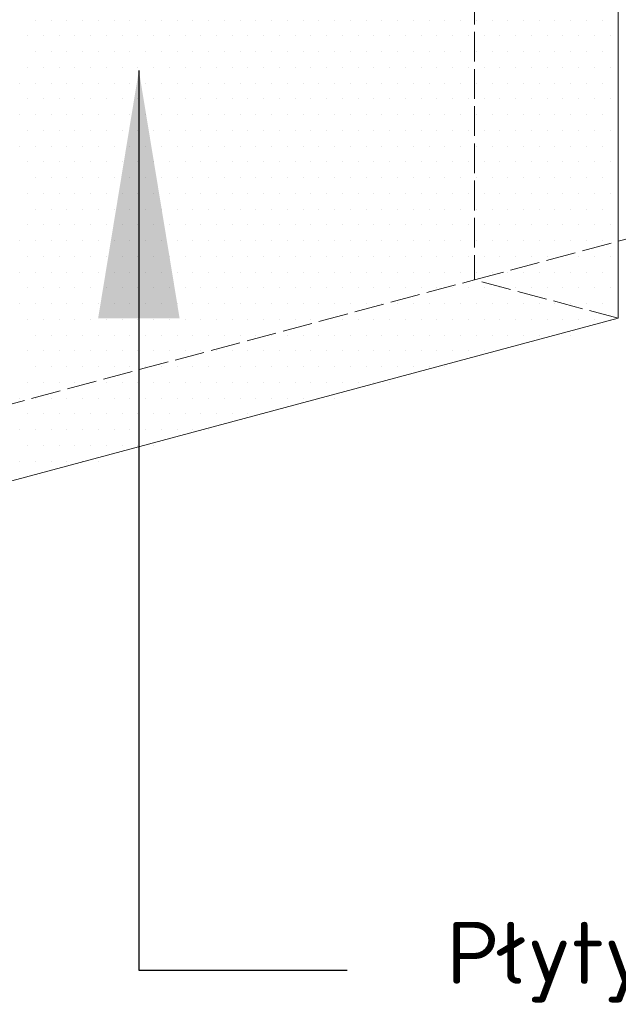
# Model space of a CAD drawing. Header units: millimetres. Extents: x 0 to 54826, y 42154 to 60442.
# Tile 44 of 64: x 49832 to 50074, y 46465 to 46862. Entities that reach past the tile are written whole.
import ezdxf

# ---------------------------------------------------------------- set-up
doc = ezdxf.new("R2010")
doc.units = ezdxf.units.MM
doc.linetypes.add('ACAD_ISO02W100', pattern=[15, 12, -3])
doc.layers.add('linia', color=100, linetype='Continuous', lineweight=25)
doc.layers.add('przerywa', color=100, linetype='ACAD_ISO02W100', lineweight=5)
doc.styles.get("Standard").update_dxf_attribs({"font": 'GOTHIC.TTF'})
doc.styles.add('style1', font='simplex.shx')
doc.dimstyles.new('RBCT DIM 20', dxfattribs={"dimtxt": 40, "dimasz": 50, "dimexe": 2.5, "dimexo": 150, "dimgap": 25, "dimtad": 1, "dimdec": 0, "dimzin": 1, "dimtxsty": 'style1', "dimcen": 50, "dimclrd": 8, "dimclre": 8, "dimclrt": 2, "dimadec": 0, "dimazin": 0, "dimtfac": 1, "dimtdec": 0, "dimtmove": 0, "dimatfit": 3, "dimfxl": 1, "dimarcsym": 0})

msp = doc.modelspace()

# ---------------------------------------------------------------- linework, layer by layer
at = {"layer": 'linia', "color": 18, "lineweight": 20, "true_color": 0x000000}
for p, q in [((50073.908, 46992.076), (50073.908, 46742.076)), ((49838.822, 46862.333), (49838.822, 46862.333)), ((49845.172, 46862.333), (49845.172, 46862.333)), ((49851.522, 46862.333), (49851.522, 46862.333)), ((49857.872, 46862.333), (49857.872, 46862.333)), ((49864.222, 46862.333), (49864.222, 46862.333)), ((49870.572, 46862.333), (49870.572, 46862.333)), ((49876.922, 46862.333), (49876.922, 46862.333)), ((49883.272, 46862.333), (49883.272, 46862.333)), ((49889.622, 46862.333), (49889.622, 46862.333)), ((49895.972, 46862.333), (49895.972, 46862.333)), ((49902.322, 46862.333), (49902.322, 46862.333)), ((49908.672, 46862.333), (49908.672, 46862.333)), ((49915.022, 46862.333), (49915.022, 46862.333)), ((49921.372, 46862.333), (49921.372, 46862.333)), ((49927.722, 46862.333), (49927.722, 46862.333)), ((49934.072, 46862.333), (49934.072, 46862.333)), ((49940.422, 46862.333), (49940.422, 46862.333)), ((49946.772, 46862.333), (49946.772, 46862.333)), ((49953.122, 46862.333), (49953.122, 46862.333)), ((49959.472, 46862.333), (49959.472, 46862.333)), ((49965.822, 46862.333), (49965.822, 46862.333)), ((49972.172, 46862.333), (49972.172, 46862.333)), ((49978.522, 46862.333), (49978.522, 46862.333)), ((49984.872, 46862.333), (49984.872, 46862.333)), ((49991.222, 46862.333), (49991.222, 46862.333)), ((49997.572, 46862.333), (49997.572, 46862.333)), ((50003.922, 46862.333), (50003.922, 46862.333)), ((50010.272, 46862.333), (50010.272, 46862.333)), ((50016.622, 46862.333), (50016.622, 46862.333)), ((50022.972, 46862.333), (50022.972, 46862.333)), ((50029.322, 46862.333), (50029.322, 46862.333)), ((50035.672, 46862.333), (50035.672, 46862.333)), ((50042.022, 46862.333), (50042.022, 46862.333)), ((50048.372, 46862.333), (50048.372, 46862.333)), ((50054.722, 46862.333), (50054.722, 46862.333)), ((50061.072, 46862.333), (50061.072, 46862.333)), ((50067.422, 46862.333), (50067.422, 46862.333)), ((50073.772, 46862.333), (50073.772, 46862.333)), ((49835.647, 46855.983), (49835.647, 46855.983)), ((49841.997, 46855.983), (49841.997, 46855.983)), ((49848.347, 46855.983), (49848.347, 46855.983)), ((49854.697, 46855.983), (49854.697, 46855.983)), ((49861.047, 46855.983), (49861.047, 46855.983)), ((49867.397, 46855.983), (49867.397, 46855.983)), ((49873.747, 46855.983), (49873.747, 46855.983)), ((49880.097, 46855.983), (49880.097, 46855.983)), ((49886.447, 46855.983), (49886.447, 46855.983)), ((49892.797, 46855.983), (49892.797, 46855.983)), ((49899.147, 46855.983), (49899.147, 46855.983)), ((49905.497, 46855.983), (49905.497, 46855.983)), ((49911.847, 46855.983), (49911.847, 46855.983)), ((49918.197, 46855.983), (49918.197, 46855.983)), ((49924.547, 46855.983), (49924.547, 46855.983)), ((49930.897, 46855.983), (49930.897, 46855.983)), ((49937.247, 46855.983), (49937.247, 46855.983)), ((49943.597, 46855.983), (49943.597, 46855.983)), ((49949.947, 46855.983), (49949.947, 46855.983)), ((49956.297, 46855.983), (49956.297, 46855.983)), ((49962.647, 46855.983), (49962.647, 46855.983)), ((49968.997, 46855.983), (49968.997, 46855.983)), ((49975.347, 46855.983), (49975.347, 46855.983)), ((49981.697, 46855.983), (49981.697, 46855.983)), ((49988.047, 46855.983), (49988.047, 46855.983)), ((49994.397, 46855.983), (49994.397, 46855.983)), ((50000.747, 46855.983), (50000.747, 46855.983)), ((50007.097, 46855.983), (50007.097, 46855.983)), ((50013.447, 46855.983), (50013.447, 46855.983)), ((50019.797, 46855.983), (50019.797, 46855.983)), ((50026.147, 46855.983), (50026.147, 46855.983)), ((50032.497, 46855.983), (50032.497, 46855.983)), ((50038.847, 46855.983), (50038.847, 46855.983)), ((50045.197, 46855.983), (50045.197, 46855.983)), ((50051.547, 46855.983), (50051.547, 46855.983)), ((50057.897, 46855.983), (50057.897, 46855.983)), ((50064.247, 46855.983), (50064.247, 46855.983)), ((50070.597, 46855.983), (50070.597, 46855.983)), ((49838.822, 46849.633), (49838.822, 46849.633)), ((49845.172, 46849.633), (49845.172, 46849.633)), ((49851.522, 46849.633), (49851.522, 46849.633)), ((49857.872, 46849.633), (49857.872, 46849.633)), ((49864.222, 46849.633), (49864.222, 46849.633)), ((49870.572, 46849.633), (49870.572, 46849.633)), ((49876.922, 46849.633), (49876.922, 46849.633)), ((49883.272, 46849.633), (49883.272, 46849.633)), ((49889.622, 46849.633), (49889.622, 46849.633)), ((49895.972, 46849.633), (49895.972, 46849.633)), ((49902.322, 46849.633), (49902.322, 46849.633)), ((49908.672, 46849.633), (49908.672, 46849.633)), ((49915.022, 46849.633), (49915.022, 46849.633)), ((49921.372, 46849.633), (49921.372, 46849.633)), ((49927.722, 46849.633), (49927.722, 46849.633)), ((49934.072, 46849.633), (49934.072, 46849.633)), ((49940.422, 46849.633), (49940.422, 46849.633)), ((49946.772, 46849.633), (49946.772, 46849.633)), ((49953.122, 46849.633), (49953.122, 46849.633)), ((49959.472, 46849.633), (49959.472, 46849.633)), ((49965.822, 46849.633), (49965.822, 46849.633)), ((49972.172, 46849.633), (49972.172, 46849.633)), ((49978.522, 46849.633), (49978.522, 46849.633)), ((49984.872, 46849.633), (49984.872, 46849.633)), ((49991.222, 46849.633), (49991.222, 46849.633)), ((49997.572, 46849.633), (49997.572, 46849.633)), ((50003.922, 46849.633), (50003.922, 46849.633)), ((50010.272, 46849.633), (50010.272, 46849.633)), ((50016.622, 46849.633), (50016.622, 46849.633)), ((50022.972, 46849.633), (50022.972, 46849.633)), ((50029.322, 46849.633), (50029.322, 46849.633)), ((50035.672, 46849.633), (50035.672, 46849.633)), ((50042.022, 46849.633), (50042.022, 46849.633)), ((50048.372, 46849.633), (50048.372, 46849.633)), ((50054.722, 46849.633), (50054.722, 46849.633)), ((50061.072, 46849.633), (50061.072, 46849.633)), ((50067.422, 46849.633), (50067.422, 46849.633)), ((50073.772, 46849.633), (50073.772, 46849.633)), ((49835.647, 46843.283), (49835.647, 46843.283)), ((49841.997, 46843.283), (49841.997, 46843.283)), ((49848.347, 46843.283), (49848.347, 46843.283)), ((49854.697, 46843.283), (49854.697, 46843.283)), ((49861.047, 46843.283), (49861.047, 46843.283)), ((49867.397, 46843.283), (49867.397, 46843.283)), ((49873.747, 46843.283), (49873.747, 46843.283)), ((49880.097, 46843.283), (49880.097, 46843.283)), ((49886.447, 46843.283), (49886.447, 46843.283)), ((49892.797, 46843.283), (49892.797, 46843.283)), ((49899.147, 46843.283), (49899.147, 46843.283)), ((49905.497, 46843.283), (49905.497, 46843.283)), ((49911.847, 46843.283), (49911.847, 46843.283)), ((49918.197, 46843.283), (49918.197, 46843.283)), ((49924.547, 46843.283), (49924.547, 46843.283)), ((49930.897, 46843.283), (49930.897, 46843.283)), ((49937.247, 46843.283), (49937.247, 46843.283)), ((49943.597, 46843.283), (49943.597, 46843.283)), ((49949.947, 46843.283), (49949.947, 46843.283)), ((49956.297, 46843.283), (49956.297, 46843.283)), ((49962.647, 46843.283), (49962.647, 46843.283)), ((49968.997, 46843.283), (49968.997, 46843.283)), ((49975.347, 46843.283), (49975.347, 46843.283)), ((49981.697, 46843.283), (49981.697, 46843.283)), ((49988.047, 46843.283), (49988.047, 46843.283)), ((49994.397, 46843.283), (49994.397, 46843.283)), ((50000.747, 46843.283), (50000.747, 46843.283)), ((50007.097, 46843.283), (50007.097, 46843.283)), ((50013.447, 46843.283), (50013.447, 46843.283)), ((50019.797, 46843.283), (50019.797, 46843.283)), ((50026.147, 46843.283), (50026.147, 46843.283)), ((50032.497, 46843.283), (50032.497, 46843.283)), ((50038.847, 46843.283), (50038.847, 46843.283)), ((50045.197, 46843.283), (50045.197, 46843.283)), ((50051.547, 46843.283), (50051.547, 46843.283)), ((50057.897, 46843.283), (50057.897, 46843.283)), ((50064.247, 46843.283), (50064.247, 46843.283)), ((50070.597, 46843.283), (50070.597, 46843.283)), ((49832.472, 46836.933), (49832.472, 46836.933)), ((49838.822, 46836.933), (49838.822, 46836.933)), ((49845.172, 46836.933), (49845.172, 46836.933)), ((49851.522, 46836.933), (49851.522, 46836.933)), ((49857.872, 46836.933), (49857.872, 46836.933)), ((49864.222, 46836.933), (49864.222, 46836.933)), ((49870.572, 46836.933), (49870.572, 46836.933)), ((49876.922, 46836.933), (49876.922, 46836.933)), ((49883.272, 46836.933), (49883.272, 46836.933)), ((49889.622, 46836.933), (49889.622, 46836.933)), ((49895.972, 46836.933), (49895.972, 46836.933)), ((49902.322, 46836.933), (49902.322, 46836.933)), ((49908.672, 46836.933), (49908.672, 46836.933)), ((49915.022, 46836.933), (49915.022, 46836.933)), ((49921.372, 46836.933), (49921.372, 46836.933)), ((49927.722, 46836.933), (49927.722, 46836.933)), ((49934.072, 46836.933), (49934.072, 46836.933)), ((49940.422, 46836.933), (49940.422, 46836.933)), ((49946.772, 46836.933), (49946.772, 46836.933)), ((49953.122, 46836.933), (49953.122, 46836.933)), ((49959.472, 46836.933), (49959.472, 46836.933)), ((49965.822, 46836.933), (49965.822, 46836.933)), ((49972.172, 46836.933), (49972.172, 46836.933)), ((49978.522, 46836.933), (49978.522, 46836.933)), ((49984.872, 46836.933), (49984.872, 46836.933)), ((49991.222, 46836.933), (49991.222, 46836.933)), ((49997.572, 46836.933), (49997.572, 46836.933)), ((50003.922, 46836.933), (50003.922, 46836.933)), ((50010.272, 46836.933), (50010.272, 46836.933)), ((50016.622, 46836.933), (50016.622, 46836.933)), ((50022.972, 46836.933), (50022.972, 46836.933)), ((50029.322, 46836.933), (50029.322, 46836.933)), ((50035.672, 46836.933), (50035.672, 46836.933)), ((50042.022, 46836.933), (50042.022, 46836.933)), ((50048.372, 46836.933), (50048.372, 46836.933)), ((50054.722, 46836.933), (50054.722, 46836.933)), ((50061.072, 46836.933), (50061.072, 46836.933)), ((50067.422, 46836.933), (50067.422, 46836.933)), ((50073.772, 46836.933), (50073.772, 46836.933)), ((49835.647, 46830.583), (49835.647, 46830.583)), ((49841.997, 46830.583), (49841.997, 46830.583)), ((49848.347, 46830.583), (49848.347, 46830.583)), ((49854.697, 46830.583), (49854.697, 46830.583)), ((49861.047, 46830.583), (49861.047, 46830.583)), ((49867.397, 46830.583), (49867.397, 46830.583)), ((49873.747, 46830.583), (49873.747, 46830.583)), ((49880.097, 46830.583), (49880.097, 46830.583)), ((49886.447, 46830.583), (49886.447, 46830.583)), ((49892.797, 46830.583), (49892.797, 46830.583)), ((49899.147, 46830.583), (49899.147, 46830.583)), ((49905.497, 46830.583), (49905.497, 46830.583)), ((49911.847, 46830.583), (49911.847, 46830.583)), ((49918.197, 46830.583), (49918.197, 46830.583)), ((49924.547, 46830.583), (49924.547, 46830.583)), ((49930.897, 46830.583), (49930.897, 46830.583)), ((49937.247, 46830.583), (49937.247, 46830.583)), ((49943.597, 46830.583), (49943.597, 46830.583)), ((49949.947, 46830.583), (49949.947, 46830.583)), ((49956.297, 46830.583), (49956.297, 46830.583)), ((49962.647, 46830.583), (49962.647, 46830.583)), ((49968.997, 46830.583), (49968.997, 46830.583)), ((49975.347, 46830.583), (49975.347, 46830.583)), ((49981.697, 46830.583), (49981.697, 46830.583)), ((49988.047, 46830.583), (49988.047, 46830.583)), ((49994.397, 46830.583), (49994.397, 46830.583)), ((50000.747, 46830.583), (50000.747, 46830.583)), ((50007.097, 46830.583), (50007.097, 46830.583)), ((50013.447, 46830.583), (50013.447, 46830.583)), ((50019.797, 46830.583), (50019.797, 46830.583)), ((50026.147, 46830.583), (50026.147, 46830.583)), ((50032.497, 46830.583), (50032.497, 46830.583)), ((50038.847, 46830.583), (50038.847, 46830.583)), ((50045.197, 46830.583), (50045.197, 46830.583)), ((50051.547, 46830.583), (50051.547, 46830.583)), ((50057.897, 46830.583), (50057.897, 46830.583)), ((50064.247, 46830.583), (50064.247, 46830.583)), ((50070.597, 46830.583), (50070.597, 46830.583)), ((49832.472, 46824.233), (49832.472, 46824.233)), ((49838.822, 46824.233), (49838.822, 46824.233)), ((49845.172, 46824.233), (49845.172, 46824.233)), ((49851.522, 46824.233), (49851.522, 46824.233)), ((49857.872, 46824.233), (49857.872, 46824.233)), ((49864.222, 46824.233), (49864.222, 46824.233)), ((49870.572, 46824.233), (49870.572, 46824.233)), ((49876.922, 46824.233), (49876.922, 46824.233)), ((49883.272, 46824.233), (49883.272, 46824.233)), ((49889.622, 46824.233), (49889.622, 46824.233)), ((49895.972, 46824.233), (49895.972, 46824.233)), ((49902.322, 46824.233), (49902.322, 46824.233)), ((49908.672, 46824.233), (49908.672, 46824.233)), ((49915.022, 46824.233), (49915.022, 46824.233)), ((49921.372, 46824.233), (49921.372, 46824.233)), ((49927.722, 46824.233), (49927.722, 46824.233)), ((49934.072, 46824.233), (49934.072, 46824.233)), ((49940.422, 46824.233), (49940.422, 46824.233)), ((49946.772, 46824.233), (49946.772, 46824.233)), ((49953.122, 46824.233), (49953.122, 46824.233)), ((49959.472, 46824.233), (49959.472, 46824.233)), ((49965.822, 46824.233), (49965.822, 46824.233)), ((49972.172, 46824.233), (49972.172, 46824.233)), ((49978.522, 46824.233), (49978.522, 46824.233)), ((49984.872, 46824.233), (49984.872, 46824.233)), ((49991.222, 46824.233), (49991.222, 46824.233)), ((49997.572, 46824.233), (49997.572, 46824.233)), ((50003.922, 46824.233), (50003.922, 46824.233)), ((50010.272, 46824.233), (50010.272, 46824.233)), ((50016.622, 46824.233), (50016.622, 46824.233)), ((50022.972, 46824.233), (50022.972, 46824.233)), ((50029.322, 46824.233), (50029.322, 46824.233)), ((50035.672, 46824.233), (50035.672, 46824.233)), ((50042.022, 46824.233), (50042.022, 46824.233)), ((50048.372, 46824.233), (50048.372, 46824.233)), ((50054.722, 46824.233), (50054.722, 46824.233)), ((50061.072, 46824.233), (50061.072, 46824.233)), ((50067.422, 46824.233), (50067.422, 46824.233)), ((50073.772, 46824.233), (50073.772, 46824.233)), ((49835.647, 46817.883), (49835.647, 46817.883)), ((49841.997, 46817.883), (49841.997, 46817.883)), ((49848.347, 46817.883), (49848.347, 46817.883)), ((49854.697, 46817.883), (49854.697, 46817.883)), ((49861.047, 46817.883), (49861.047, 46817.883)), ((49867.397, 46817.883), (49867.397, 46817.883)), ((49873.747, 46817.883), (49873.747, 46817.883)), ((49880.097, 46817.883), (49880.097, 46817.883)), ((49886.447, 46817.883), (49886.447, 46817.883)), ((49892.797, 46817.883), (49892.797, 46817.883)), ((49899.147, 46817.883), (49899.147, 46817.883)), ((49905.497, 46817.883), (49905.497, 46817.883)), ((49911.847, 46817.883), (49911.847, 46817.883)), ((49918.197, 46817.883), (49918.197, 46817.883)), ((49924.547, 46817.883), (49924.547, 46817.883)), ((49930.897, 46817.883), (49930.897, 46817.883)), ((49937.247, 46817.883), (49937.247, 46817.883)), ((49943.597, 46817.883), (49943.597, 46817.883)), ((49949.947, 46817.883), (49949.947, 46817.883)), ((49956.297, 46817.883), (49956.297, 46817.883)), ((49962.647, 46817.883), (49962.647, 46817.883)), ((49968.997, 46817.883), (49968.997, 46817.883)), ((49975.347, 46817.883), (49975.347, 46817.883)), ((49981.697, 46817.883), (49981.697, 46817.883)), ((49988.047, 46817.883), (49988.047, 46817.883)), ((49994.397, 46817.883), (49994.397, 46817.883)), ((50000.747, 46817.883), (50000.747, 46817.883)), ((50007.097, 46817.883), (50007.097, 46817.883)), ((50013.447, 46817.883), (50013.447, 46817.883)), ((50019.797, 46817.883), (50019.797, 46817.883)), ((50026.147, 46817.883), (50026.147, 46817.883)), ((50032.497, 46817.883), (50032.497, 46817.883)), ((50038.847, 46817.883), (50038.847, 46817.883)), ((50045.197, 46817.883), (50045.197, 46817.883)), ((50051.547, 46817.883), (50051.547, 46817.883)), ((50057.897, 46817.883), (50057.897, 46817.883)), ((50064.247, 46817.883), (50064.247, 46817.883)), ((50070.597, 46817.883), (50070.597, 46817.883)), ((49832.472, 46811.533), (49832.472, 46811.533)), ((49838.822, 46811.533), (49838.822, 46811.533)), ((49845.172, 46811.533), (49845.172, 46811.533)), ((49851.522, 46811.533), (49851.522, 46811.533)), ((49857.872, 46811.533), (49857.872, 46811.533)), ((49864.222, 46811.533), (49864.222, 46811.533)), ((49870.572, 46811.533), (49870.572, 46811.533)), ((49876.922, 46811.533), (49876.922, 46811.533)), ((49883.272, 46811.533), (49883.272, 46811.533)), ((49889.622, 46811.533), (49889.622, 46811.533)), ((49895.972, 46811.533), (49895.972, 46811.533)), ((49902.322, 46811.533), (49902.322, 46811.533)), ((49908.672, 46811.533), (49908.672, 46811.533)), ((49915.022, 46811.533), (49915.022, 46811.533)), ((49921.372, 46811.533), (49921.372, 46811.533)), ((49927.722, 46811.533), (49927.722, 46811.533)), ((49934.072, 46811.533), (49934.072, 46811.533)), ((49940.422, 46811.533), (49940.422, 46811.533)), ((49946.772, 46811.533), (49946.772, 46811.533)), ((49953.122, 46811.533), (49953.122, 46811.533)), ((49959.472, 46811.533), (49959.472, 46811.533)), ((49965.822, 46811.533), (49965.822, 46811.533)), ((49972.172, 46811.533), (49972.172, 46811.533)), ((49978.522, 46811.533), (49978.522, 46811.533)), ((49984.872, 46811.533), (49984.872, 46811.533)), ((49991.222, 46811.533), (49991.222, 46811.533)), ((49997.572, 46811.533), (49997.572, 46811.533)), ((50003.922, 46811.533), (50003.922, 46811.533)), ((50010.272, 46811.533), (50010.272, 46811.533)), ((50016.622, 46811.533), (50016.622, 46811.533)), ((50022.972, 46811.533), (50022.972, 46811.533)), ((50029.322, 46811.533), (50029.322, 46811.533)), ((50035.672, 46811.533), (50035.672, 46811.533)), ((50042.022, 46811.533), (50042.022, 46811.533)), ((50048.372, 46811.533), (50048.372, 46811.533)), ((50054.722, 46811.533), (50054.722, 46811.533)), ((50061.072, 46811.533), (50061.072, 46811.533)), ((50067.422, 46811.533), (50067.422, 46811.533)), ((50073.772, 46811.533), (50073.772, 46811.533)), ((49835.647, 46805.183), (49835.647, 46805.183)), ((49841.997, 46805.183), (49841.997, 46805.183)), ((49848.347, 46805.183), (49848.347, 46805.183)), ((49854.697, 46805.183), (49854.697, 46805.183)), ((49861.047, 46805.183), (49861.047, 46805.183)), ((49867.397, 46805.183), (49867.397, 46805.183)), ((49873.747, 46805.183), (49873.747, 46805.183)), ((49880.097, 46805.183), (49880.097, 46805.183)), ((49886.447, 46805.183), (49886.447, 46805.183)), ((49892.797, 46805.183), (49892.797, 46805.183)), ((49899.147, 46805.183), (49899.147, 46805.183)), ((49905.497, 46805.183), (49905.497, 46805.183)), ((49911.847, 46805.183), (49911.847, 46805.183)), ((49918.197, 46805.183), (49918.197, 46805.183)), ((49924.547, 46805.183), (49924.547, 46805.183)), ((49930.897, 46805.183), (49930.897, 46805.183)), ((49937.247, 46805.183), (49937.247, 46805.183)), ((49943.597, 46805.183), (49943.597, 46805.183)), ((49949.947, 46805.183), (49949.947, 46805.183)), ((49956.297, 46805.183), (49956.297, 46805.183)), ((49962.647, 46805.183), (49962.647, 46805.183)), ((49968.997, 46805.183), (49968.997, 46805.183)), ((49975.347, 46805.183), (49975.347, 46805.183)), ((49981.697, 46805.183), (49981.697, 46805.183)), ((49988.047, 46805.183), (49988.047, 46805.183)), ((49994.397, 46805.183), (49994.397, 46805.183)), ((50000.747, 46805.183), (50000.747, 46805.183)), ((50007.097, 46805.183), (50007.097, 46805.183)), ((50013.447, 46805.183), (50013.447, 46805.183)), ((50019.797, 46805.183), (50019.797, 46805.183)), ((50026.147, 46805.183), (50026.147, 46805.183)), ((50032.497, 46805.183), (50032.497, 46805.183)), ((50038.847, 46805.183), (50038.847, 46805.183)), ((50045.197, 46805.183), (50045.197, 46805.183)), ((50051.547, 46805.183), (50051.547, 46805.183)), ((50057.897, 46805.183), (50057.897, 46805.183)), ((50064.247, 46805.183), (50064.247, 46805.183)), ((50070.597, 46805.183), (50070.597, 46805.183)), ((49838.822, 46798.833), (49838.822, 46798.833)), ((49845.172, 46798.833), (49845.172, 46798.833)), ((49851.522, 46798.833), (49851.522, 46798.833)), ((49857.872, 46798.833), (49857.872, 46798.833)), ((49864.222, 46798.833), (49864.222, 46798.833)), ((49870.572, 46798.833), (49870.572, 46798.833)), ((49876.922, 46798.833), (49876.922, 46798.833)), ((49883.272, 46798.833), (49883.272, 46798.833)), ((49889.622, 46798.833), (49889.622, 46798.833)), ((49895.972, 46798.833), (49895.972, 46798.833)), ((49902.322, 46798.833), (49902.322, 46798.833)), ((49908.672, 46798.833), (49908.672, 46798.833)), ((49915.022, 46798.833), (49915.022, 46798.833)), ((49921.372, 46798.833), (49921.372, 46798.833)), ((49927.722, 46798.833), (49927.722, 46798.833)), ((49934.072, 46798.833), (49934.072, 46798.833)), ((49940.422, 46798.833), (49940.422, 46798.833)), ((49946.772, 46798.833), (49946.772, 46798.833)), ((49953.122, 46798.833), (49953.122, 46798.833)), ((49959.472, 46798.833), (49959.472, 46798.833)), ((49965.822, 46798.833), (49965.822, 46798.833)), ((49972.172, 46798.833), (49972.172, 46798.833)), ((49978.522, 46798.833), (49978.522, 46798.833)), ((49984.872, 46798.833), (49984.872, 46798.833)), ((49991.222, 46798.833), (49991.222, 46798.833)), ((49997.572, 46798.833), (49997.572, 46798.833)), ((50003.922, 46798.833), (50003.922, 46798.833)), ((50010.272, 46798.833), (50010.272, 46798.833)), ((50016.622, 46798.833), (50016.622, 46798.833)), ((50022.972, 46798.833), (50022.972, 46798.833)), ((50029.322, 46798.833), (50029.322, 46798.833)), ((50035.672, 46798.833), (50035.672, 46798.833)), ((50042.022, 46798.833), (50042.022, 46798.833)), ((50048.372, 46798.833), (50048.372, 46798.833)), ((50054.722, 46798.833), (50054.722, 46798.833)), ((50061.072, 46798.833), (50061.072, 46798.833)), ((50067.422, 46798.833), (50067.422, 46798.833)), ((50073.772, 46798.833), (50073.772, 46798.833)), ((49835.647, 46792.483), (49835.647, 46792.483)), ((49841.997, 46792.483), (49841.997, 46792.483)), ((49848.347, 46792.483), (49848.347, 46792.483)), ((49854.697, 46792.483), (49854.697, 46792.483)), ((49861.047, 46792.483), (49861.047, 46792.483)), ((49867.397, 46792.483), (49867.397, 46792.483)), ((49873.747, 46792.483), (49873.747, 46792.483)), ((49880.097, 46792.483), (49880.097, 46792.483)), ((49886.447, 46792.483), (49886.447, 46792.483)), ((49892.797, 46792.483), (49892.797, 46792.483)), ((49899.147, 46792.483), (49899.147, 46792.483)), ((49905.497, 46792.483), (49905.497, 46792.483)), ((49911.847, 46792.483), (49911.847, 46792.483)), ((49918.197, 46792.483), (49918.197, 46792.483)), ((49924.547, 46792.483), (49924.547, 46792.483)), ((49930.897, 46792.483), (49930.897, 46792.483)), ((49937.247, 46792.483), (49937.247, 46792.483)), ((49943.597, 46792.483), (49943.597, 46792.483)), ((49949.947, 46792.483), (49949.947, 46792.483)), ((49956.297, 46792.483), (49956.297, 46792.483)), ((49962.647, 46792.483), (49962.647, 46792.483)), ((49968.997, 46792.483), (49968.997, 46792.483)), ((49975.347, 46792.483), (49975.347, 46792.483)), ((49981.697, 46792.483), (49981.697, 46792.483)), ((49988.047, 46792.483), (49988.047, 46792.483)), ((49994.397, 46792.483), (49994.397, 46792.483)), ((50000.747, 46792.483), (50000.747, 46792.483)), ((50007.097, 46792.483), (50007.097, 46792.483)), ((50013.447, 46792.483), (50013.447, 46792.483)), ((50019.797, 46792.483), (50019.797, 46792.483)), ((50026.147, 46792.483), (50026.147, 46792.483)), ((50032.497, 46792.483), (50032.497, 46792.483)), ((50038.847, 46792.483), (50038.847, 46792.483)), ((50045.197, 46792.483), (50045.197, 46792.483)), ((50051.547, 46792.483), (50051.547, 46792.483)), ((50057.897, 46792.483), (50057.897, 46792.483)), ((50064.247, 46792.483), (50064.247, 46792.483)), ((50070.597, 46792.483), (50070.597, 46792.483)), ((49838.822, 46786.133), (49838.822, 46786.133)), ((49845.172, 46786.133), (49845.172, 46786.133)), ((49851.522, 46786.133), (49851.522, 46786.133)), ((49857.872, 46786.133), (49857.872, 46786.133)), ((49864.222, 46786.133), (49864.222, 46786.133)), ((49870.572, 46786.133), (49870.572, 46786.133)), ((49876.922, 46786.133), (49876.922, 46786.133)), ((49883.272, 46786.133), (49883.272, 46786.133)), ((49889.622, 46786.133), (49889.622, 46786.133)), ((49895.972, 46786.133), (49895.972, 46786.133)), ((49902.322, 46786.133), (49902.322, 46786.133)), ((49908.672, 46786.133), (49908.672, 46786.133)), ((49915.022, 46786.133), (49915.022, 46786.133)), ((49921.372, 46786.133), (49921.372, 46786.133)), ((49927.722, 46786.133), (49927.722, 46786.133)), ((49934.072, 46786.133), (49934.072, 46786.133)), ((49940.422, 46786.133), (49940.422, 46786.133)), ((49946.772, 46786.133), (49946.772, 46786.133)), ((49953.122, 46786.133), (49953.122, 46786.133)), ((49959.472, 46786.133), (49959.472, 46786.133)), ((49965.822, 46786.133), (49965.822, 46786.133)), ((49972.172, 46786.133), (49972.172, 46786.133)), ((49978.522, 46786.133), (49978.522, 46786.133)), ((49984.872, 46786.133), (49984.872, 46786.133)), ((49991.222, 46786.133), (49991.222, 46786.133)), ((49997.572, 46786.133), (49997.572, 46786.133)), ((50003.922, 46786.133), (50003.922, 46786.133)), ((50010.272, 46786.133), (50010.272, 46786.133)), ((50016.622, 46786.133), (50016.622, 46786.133)), ((50022.972, 46786.133), (50022.972, 46786.133)), ((50029.322, 46786.133), (50029.322, 46786.133)), ((50035.672, 46786.133), (50035.672, 46786.133)), ((50042.022, 46786.133), (50042.022, 46786.133)), ((50048.372, 46786.133), (50048.372, 46786.133)), ((50054.722, 46786.133), (50054.722, 46786.133)), ((50061.072, 46786.133), (50061.072, 46786.133)), ((50067.422, 46786.133), (50067.422, 46786.133)), ((50073.772, 46786.133), (50073.772, 46786.133)), ((49835.647, 46779.783), (49835.647, 46779.783)), ((49841.997, 46779.783), (49841.997, 46779.783)), ((49848.347, 46779.783), (49848.347, 46779.783)), ((49854.697, 46779.783), (49854.697, 46779.783)), ((49861.047, 46779.783), (49861.047, 46779.783)), ((49867.397, 46779.783), (49867.397, 46779.783)), ((49873.747, 46779.783), (49873.747, 46779.783)), ((49880.097, 46779.783), (49880.097, 46779.783)), ((49886.447, 46779.783), (49886.447, 46779.783)), ((49892.797, 46779.783), (49892.797, 46779.783)), ((49899.147, 46779.783), (49899.147, 46779.783)), ((49905.497, 46779.783), (49905.497, 46779.783)), ((49911.847, 46779.783), (49911.847, 46779.783)), ((49918.197, 46779.783), (49918.197, 46779.783)), ((49924.547, 46779.783), (49924.547, 46779.783)), ((49930.897, 46779.783), (49930.897, 46779.783)), ((49937.247, 46779.783), (49937.247, 46779.783)), ((49943.597, 46779.783), (49943.597, 46779.783)), ((49949.947, 46779.783), (49949.947, 46779.783)), ((49956.297, 46779.783), (49956.297, 46779.783)), ((49962.647, 46779.783), (49962.647, 46779.783)), ((49968.997, 46779.783), (49968.997, 46779.783)), ((49975.347, 46779.783), (49975.347, 46779.783)), ((49981.697, 46779.783), (49981.697, 46779.783)), ((49988.047, 46779.783), (49988.047, 46779.783)), ((49994.397, 46779.783), (49994.397, 46779.783)), ((50000.747, 46779.783), (50000.747, 46779.783)), ((50007.097, 46779.783), (50007.097, 46779.783)), ((50013.447, 46779.783), (50013.447, 46779.783)), ((50019.797, 46779.783), (50019.797, 46779.783)), ((50026.147, 46779.783), (50026.147, 46779.783)), ((50032.497, 46779.783), (50032.497, 46779.783)), ((50038.847, 46779.783), (50038.847, 46779.783)), ((50045.197, 46779.783), (50045.197, 46779.783)), ((50051.547, 46779.783), (50051.547, 46779.783)), ((50057.897, 46779.783), (50057.897, 46779.783)), ((50064.247, 46779.783), (50064.247, 46779.783)), ((50070.597, 46779.783), (50070.597, 46779.783)), ((49832.472, 46773.433), (49832.472, 46773.433)), ((49838.822, 46773.433), (49838.822, 46773.433)), ((49845.172, 46773.433), (49845.172, 46773.433)), ((49851.522, 46773.433), (49851.522, 46773.433)), ((49857.872, 46773.433), (49857.872, 46773.433)), ((49864.222, 46773.433), (49864.222, 46773.433)), ((49870.572, 46773.433), (49870.572, 46773.433)), ((49876.922, 46773.433), (49876.922, 46773.433)), ((49883.272, 46773.433), (49883.272, 46773.433)), ((49889.622, 46773.433), (49889.622, 46773.433)), ((49895.972, 46773.433), (49895.972, 46773.433)), ((49902.322, 46773.433), (49902.322, 46773.433)), ((49908.672, 46773.433), (49908.672, 46773.433)), ((49915.022, 46773.433), (49915.022, 46773.433)), ((49921.372, 46773.433), (49921.372, 46773.433)), ((49927.722, 46773.433), (49927.722, 46773.433)), ((49934.072, 46773.433), (49934.072, 46773.433)), ((49940.422, 46773.433), (49940.422, 46773.433)), ((49946.772, 46773.433), (49946.772, 46773.433)), ((49953.122, 46773.433), (49953.122, 46773.433)), ((49959.472, 46773.433), (49959.472, 46773.433)), ((49965.822, 46773.433), (49965.822, 46773.433)), ((49972.172, 46773.433), (49972.172, 46773.433)), ((49978.522, 46773.433), (49978.522, 46773.433)), ((49984.872, 46773.433), (49984.872, 46773.433)), ((49991.222, 46773.433), (49991.222, 46773.433)), ((49997.572, 46773.433), (49997.572, 46773.433)), ((50003.922, 46773.433), (50003.922, 46773.433)), ((50010.272, 46773.433), (50010.272, 46773.433)), ((50016.622, 46773.433), (50016.622, 46773.433)), ((50022.972, 46773.433), (50022.972, 46773.433)), ((50029.322, 46773.433), (50029.322, 46773.433)), ((50035.672, 46773.433), (50035.672, 46773.433)), ((50042.022, 46773.433), (50042.022, 46773.433)), ((50048.372, 46773.433), (50048.372, 46773.433)), ((50054.722, 46773.433), (50054.722, 46773.433)), ((50061.072, 46773.433), (50061.072, 46773.433)), ((50067.422, 46773.433), (50067.422, 46773.433)), ((50073.772, 46773.433), (50073.772, 46773.433)), ((49835.647, 46767.083), (49835.647, 46767.083)), ((49841.997, 46767.083), (49841.997, 46767.083)), ((49848.347, 46767.083), (49848.347, 46767.083)), ((49854.697, 46767.083), (49854.697, 46767.083)), ((49861.047, 46767.083), (49861.047, 46767.083)), ((49867.397, 46767.083), (49867.397, 46767.083)), ((49873.747, 46767.083), (49873.747, 46767.083)), ((49880.097, 46767.083), (49880.097, 46767.083)), ((49886.447, 46767.083), (49886.447, 46767.083)), ((49892.797, 46767.083), (49892.797, 46767.083)), ((49899.147, 46767.083), (49899.147, 46767.083)), ((49905.497, 46767.083), (49905.497, 46767.083)), ((49911.847, 46767.083), (49911.847, 46767.083)), ((49918.197, 46767.083), (49918.197, 46767.083)), ((49924.547, 46767.083), (49924.547, 46767.083)), ((49930.897, 46767.083), (49930.897, 46767.083)), ((49937.247, 46767.083), (49937.247, 46767.083)), ((49943.597, 46767.083), (49943.597, 46767.083)), ((49949.947, 46767.083), (49949.947, 46767.083)), ((49956.297, 46767.083), (49956.297, 46767.083)), ((49962.647, 46767.083), (49962.647, 46767.083)), ((49968.997, 46767.083), (49968.997, 46767.083)), ((49975.347, 46767.083), (49975.347, 46767.083)), ((49981.697, 46767.083), (49981.697, 46767.083)), ((49988.047, 46767.083), (49988.047, 46767.083)), ((49994.397, 46767.083), (49994.397, 46767.083)), ((50000.747, 46767.083), (50000.747, 46767.083)), ((50007.097, 46767.083), (50007.097, 46767.083)), ((50013.447, 46767.083), (50013.447, 46767.083)), ((50019.797, 46767.083), (50019.797, 46767.083)), ((50026.147, 46767.083), (50026.147, 46767.083)), ((50032.497, 46767.083), (50032.497, 46767.083)), ((50038.847, 46767.083), (50038.847, 46767.083)), ((50045.197, 46767.083), (50045.197, 46767.083)), ((50051.547, 46767.083), (50051.547, 46767.083)), ((50057.897, 46767.083), (50057.897, 46767.083)), ((50064.247, 46767.083), (50064.247, 46767.083)), ((50070.597, 46767.083), (50070.597, 46767.083)), ((49832.472, 46760.733), (49832.472, 46760.733)), ((49838.822, 46760.733), (49838.822, 46760.733)), ((49845.172, 46760.733), (49845.172, 46760.733)), ((49851.522, 46760.733), (49851.522, 46760.733)), ((49857.872, 46760.733), (49857.872, 46760.733)), ((49864.222, 46760.733), (49864.222, 46760.733)), ((49870.572, 46760.733), (49870.572, 46760.733)), ((49876.922, 46760.733), (49876.922, 46760.733)), ((49883.272, 46760.733), (49883.272, 46760.733)), ((49889.622, 46760.733), (49889.622, 46760.733)), ((49895.972, 46760.733), (49895.972, 46760.733)), ((49902.322, 46760.733), (49902.322, 46760.733)), ((49908.672, 46760.733), (49908.672, 46760.733)), ((49915.022, 46760.733), (49915.022, 46760.733)), ((49921.372, 46760.733), (49921.372, 46760.733)), ((49927.722, 46760.733), (49927.722, 46760.733)), ((49934.072, 46760.733), (49934.072, 46760.733)), ((49940.422, 46760.733), (49940.422, 46760.733)), ((49946.772, 46760.733), (49946.772, 46760.733)), ((49953.122, 46760.733), (49953.122, 46760.733)), ((49959.472, 46760.733), (49959.472, 46760.733)), ((49965.822, 46760.733), (49965.822, 46760.733)), ((49972.172, 46760.733), (49972.172, 46760.733)), ((49978.522, 46760.733), (49978.522, 46760.733)), ((49984.872, 46760.733), (49984.872, 46760.733)), ((49991.222, 46760.733), (49991.222, 46760.733)), ((49997.572, 46760.733), (49997.572, 46760.733)), ((50003.922, 46760.733), (50003.922, 46760.733)), ((50010.272, 46760.733), (50010.272, 46760.733)), ((50016.622, 46760.733), (50016.622, 46760.733)), ((50022.972, 46760.733), (50022.972, 46760.733)), ((50029.322, 46760.733), (50029.322, 46760.733)), ((50035.672, 46760.733), (50035.672, 46760.733)), ((50042.022, 46760.733), (50042.022, 46760.733)), ((50048.372, 46760.733), (50048.372, 46760.733)), ((50054.722, 46760.733), (50054.722, 46760.733)), ((50061.072, 46760.733), (50061.072, 46760.733)), ((50067.422, 46760.733), (50067.422, 46760.733)), ((50073.772, 46760.733), (50073.772, 46760.733)), ((49835.647, 46754.383), (49835.647, 46754.383)), ((49841.997, 46754.383), (49841.997, 46754.383)), ((49848.347, 46754.383), (49848.347, 46754.383)), ((49854.697, 46754.383), (49854.697, 46754.383)), ((49861.047, 46754.383), (49861.047, 46754.383)), ((49867.397, 46754.383), (49867.397, 46754.383)), ((49873.747, 46754.383), (49873.747, 46754.383)), ((49880.097, 46754.383), (49880.097, 46754.383)), ((49886.447, 46754.383), (49886.447, 46754.383)), ((49892.797, 46754.383), (49892.797, 46754.383)), ((49899.147, 46754.383), (49899.147, 46754.383)), ((49905.497, 46754.383), (49905.497, 46754.383)), ((49911.847, 46754.383), (49911.847, 46754.383)), ((49918.197, 46754.383), (49918.197, 46754.383)), ((49924.547, 46754.383), (49924.547, 46754.383)), ((49930.897, 46754.383), (49930.897, 46754.383)), ((49937.247, 46754.383), (49937.247, 46754.383)), ((49943.597, 46754.383), (49943.597, 46754.383)), ((49949.947, 46754.383), (49949.947, 46754.383)), ((49956.297, 46754.383), (49956.297, 46754.383)), ((49962.647, 46754.383), (49962.647, 46754.383)), ((49968.997, 46754.383), (49968.997, 46754.383)), ((49975.347, 46754.383), (49975.347, 46754.383)), ((49981.697, 46754.383), (49981.697, 46754.383)), ((49988.047, 46754.383), (49988.047, 46754.383)), ((49994.397, 46754.383), (49994.397, 46754.383)), ((50000.747, 46754.383), (50000.747, 46754.383)), ((50007.097, 46754.383), (50007.097, 46754.383)), ((50013.447, 46754.383), (50013.447, 46754.383)), ((50019.797, 46754.383), (50019.797, 46754.383)), ((50026.147, 46754.383), (50026.147, 46754.383)), ((50032.497, 46754.383), (50032.497, 46754.383)), ((50038.847, 46754.383), (50038.847, 46754.383)), ((50045.197, 46754.383), (50045.197, 46754.383)), ((50051.547, 46754.383), (50051.547, 46754.383)), ((50057.897, 46754.383), (50057.897, 46754.383)), ((50064.247, 46754.383), (50064.247, 46754.383)), ((50070.597, 46754.383), (50070.597, 46754.383)), ((49832.472, 46748.033), (49832.472, 46748.033)), ((49838.822, 46748.033), (49838.822, 46748.033)), ((49845.172, 46748.033), (49845.172, 46748.033)), ((49851.522, 46748.033), (49851.522, 46748.033)), ((49857.872, 46748.033), (49857.872, 46748.033)), ((49864.222, 46748.033), (49864.222, 46748.033)), ((49870.572, 46748.033), (49870.572, 46748.033)), ((49876.922, 46748.033), (49876.922, 46748.033)), ((49883.272, 46748.033), (49883.272, 46748.033)), ((49889.622, 46748.033), (49889.622, 46748.033)), ((49895.972, 46748.033), (49895.972, 46748.033)), ((49902.322, 46748.033), (49902.322, 46748.033)), ((49908.672, 46748.033), (49908.672, 46748.033)), ((49915.022, 46748.033), (49915.022, 46748.033)), ((49921.372, 46748.033), (49921.372, 46748.033)), ((49927.722, 46748.033), (49927.722, 46748.033)), ((49934.072, 46748.033), (49934.072, 46748.033)), ((49940.422, 46748.033), (49940.422, 46748.033)), ((49946.772, 46748.033), (49946.772, 46748.033)), ((49953.122, 46748.033), (49953.122, 46748.033)), ((49959.472, 46748.033), (49959.472, 46748.033)), ((49965.822, 46748.033), (49965.822, 46748.033)), ((49972.172, 46748.033), (49972.172, 46748.033)), ((49978.522, 46748.033), (49978.522, 46748.033)), ((49984.872, 46748.033), (49984.872, 46748.033)), ((49991.222, 46748.033), (49991.222, 46748.033)), ((49997.572, 46748.033), (49997.572, 46748.033)), ((50003.922, 46748.033), (50003.922, 46748.033)), ((50010.272, 46748.033), (50010.272, 46748.033)), ((50016.622, 46748.033), (50016.622, 46748.033)), ((50022.972, 46748.033), (50022.972, 46748.033)), ((50029.322, 46748.033), (50029.322, 46748.033)), ((50035.672, 46748.033), (50035.672, 46748.033)), ((50042.022, 46748.033), (50042.022, 46748.033)), ((50048.372, 46748.033), (50048.372, 46748.033)), ((50054.722, 46748.033), (50054.722, 46748.033)), ((50061.072, 46748.033), (50061.072, 46748.033)), ((50067.422, 46748.033), (50067.422, 46748.033)), ((50073.772, 46748.033), (50073.772, 46748.033)), ((50073.908, 46742.076), (49590.945, 46612.666)), ((49835.647, 46741.683), (49835.647, 46741.683)), ((49841.997, 46741.683), (49841.997, 46741.683)), ((49848.347, 46741.683), (49848.347, 46741.683)), ((49854.697, 46741.683), (49854.697, 46741.683)), ((49861.047, 46741.683), (49861.047, 46741.683)), ((49867.397, 46741.683), (49867.397, 46741.683)), ((49873.747, 46741.683), (49873.747, 46741.683)), ((49880.097, 46741.683), (49880.097, 46741.683)), ((49886.447, 46741.683), (49886.447, 46741.683)), ((49892.797, 46741.683), (49892.797, 46741.683)), ((49899.147, 46741.683), (49899.147, 46741.683)), ((49905.497, 46741.683), (49905.497, 46741.683)), ((49911.847, 46741.683), (49911.847, 46741.683)), ((49918.197, 46741.683), (49918.197, 46741.683)), ((49924.547, 46741.683), (49924.547, 46741.683)), ((49930.897, 46741.683), (49930.897, 46741.683)), ((49937.247, 46741.683), (49937.247, 46741.683)), ((49943.597, 46741.683), (49943.597, 46741.683)), ((49949.947, 46741.683), (49949.947, 46741.683)), ((49956.297, 46741.683), (49956.297, 46741.683)), ((49962.647, 46741.683), (49962.647, 46741.683)), ((49968.997, 46741.683), (49968.997, 46741.683)), ((49975.347, 46741.683), (49975.347, 46741.683)), ((49981.697, 46741.683), (49981.697, 46741.683)), ((49988.047, 46741.683), (49988.047, 46741.683)), ((49994.397, 46741.683), (49994.397, 46741.683)), ((50000.747, 46741.683), (50000.747, 46741.683)), ((50007.097, 46741.683), (50007.097, 46741.683)), ((50013.447, 46741.683), (50013.447, 46741.683)), ((50019.797, 46741.683), (50019.797, 46741.683)), ((50026.147, 46741.683), (50026.147, 46741.683)), ((50032.497, 46741.683), (50032.497, 46741.683)), ((50038.847, 46741.683), (50038.847, 46741.683)), ((50045.197, 46741.683), (50045.197, 46741.683)), ((50051.547, 46741.683), (50051.547, 46741.683)), ((50057.897, 46741.683), (50057.897, 46741.683)), ((50064.247, 46741.683), (50064.247, 46741.683)), ((50070.597, 46741.683), (50070.597, 46741.683)), ((49838.822, 46735.333), (49838.822, 46735.333)), ((49845.172, 46735.333), (49845.172, 46735.333)), ((49851.522, 46735.333), (49851.522, 46735.333)), ((49857.872, 46735.333), (49857.872, 46735.333)), ((49864.222, 46735.333), (49864.222, 46735.333)), ((49870.572, 46735.333), (49870.572, 46735.333)), ((49876.922, 46735.333), (49876.922, 46735.333)), ((49883.272, 46735.333), (49883.272, 46735.333)), ((49889.622, 46735.333), (49889.622, 46735.333)), ((49895.972, 46735.333), (49895.972, 46735.333)), ((49902.322, 46735.333), (49902.322, 46735.333)), ((49908.672, 46735.333), (49908.672, 46735.333)), ((49915.022, 46735.333), (49915.022, 46735.333)), ((49921.372, 46735.333), (49921.372, 46735.333)), ((49927.722, 46735.333), (49927.722, 46735.333)), ((49934.072, 46735.333), (49934.072, 46735.333)), ((49940.422, 46735.333), (49940.422, 46735.333)), ((49946.772, 46735.333), (49946.772, 46735.333)), ((49953.122, 46735.333), (49953.122, 46735.333)), ((49959.472, 46735.333), (49959.472, 46735.333)), ((49965.822, 46735.333), (49965.822, 46735.333)), ((49972.172, 46735.333), (49972.172, 46735.333)), ((49978.522, 46735.333), (49978.522, 46735.333)), ((49984.872, 46735.333), (49984.872, 46735.333)), ((49991.222, 46735.333), (49991.222, 46735.333)), ((49997.572, 46735.333), (49997.572, 46735.333)), ((50003.922, 46735.333), (50003.922, 46735.333)), ((50010.272, 46735.333), (50010.272, 46735.333)), ((50016.622, 46735.333), (50016.622, 46735.333)), ((50022.972, 46735.333), (50022.972, 46735.333)), ((50029.322, 46735.333), (50029.322, 46735.333)), ((50035.672, 46735.333), (50035.672, 46735.333)), ((50042.022, 46735.333), (50042.022, 46735.333)), ((50048.372, 46735.333), (50048.372, 46735.333)), ((50054.722, 46735.333), (50054.722, 46735.333)), ((49835.647, 46728.983), (49835.647, 46728.983)), ((49841.997, 46728.983), (49841.997, 46728.983)), ((49848.347, 46728.983), (49848.347, 46728.983)), ((49854.697, 46728.983), (49854.697, 46728.983)), ((49861.047, 46728.983), (49861.047, 46728.983)), ((49867.397, 46728.983), (49867.397, 46728.983)), ((49873.747, 46728.983), (49873.747, 46728.983)), ((49880.097, 46728.983), (49880.097, 46728.983)), ((49886.447, 46728.983), (49886.447, 46728.983)), ((49892.797, 46728.983), (49892.797, 46728.983)), ((49899.147, 46728.983), (49899.147, 46728.983)), ((49905.497, 46728.983), (49905.497, 46728.983)), ((49911.847, 46728.983), (49911.847, 46728.983)), ((49918.197, 46728.983), (49918.197, 46728.983)), ((49924.547, 46728.983), (49924.547, 46728.983)), ((49930.897, 46728.983), (49930.897, 46728.983)), ((49937.247, 46728.983), (49937.247, 46728.983)), ((49943.597, 46728.983), (49943.597, 46728.983)), ((49949.947, 46728.983), (49949.947, 46728.983)), ((49956.297, 46728.983), (49956.297, 46728.983)), ((49962.647, 46728.983), (49962.647, 46728.983)), ((49968.997, 46728.983), (49968.997, 46728.983)), ((49975.347, 46728.983), (49975.347, 46728.983)), ((49981.697, 46728.983), (49981.697, 46728.983)), ((49988.047, 46728.983), (49988.047, 46728.983)), ((49994.397, 46728.983), (49994.397, 46728.983)), ((50000.747, 46728.983), (50000.747, 46728.983)), ((50007.097, 46728.983), (50007.097, 46728.983)), ((50013.447, 46728.983), (50013.447, 46728.983)), ((50019.797, 46728.983), (50019.797, 46728.983)), ((50026.147, 46728.983), (50026.147, 46728.983)), ((49838.822, 46722.633), (49838.822, 46722.633)), ((49845.172, 46722.633), (49845.172, 46722.633)), ((49851.522, 46722.633), (49851.522, 46722.633)), ((49857.872, 46722.633), (49857.872, 46722.633)), ((49864.222, 46722.633), (49864.222, 46722.633)), ((49870.572, 46722.633), (49870.572, 46722.633)), ((49876.922, 46722.633), (49876.922, 46722.633)), ((49883.272, 46722.633), (49883.272, 46722.633)), ((49889.622, 46722.633), (49889.622, 46722.633)), ((49895.972, 46722.633), (49895.972, 46722.633)), ((49902.322, 46722.633), (49902.322, 46722.633)), ((49908.672, 46722.633), (49908.672, 46722.633)), ((49915.022, 46722.633), (49915.022, 46722.633)), ((49921.372, 46722.633), (49921.372, 46722.633)), ((49927.722, 46722.633), (49927.722, 46722.633)), ((49934.072, 46722.633), (49934.072, 46722.633)), ((49940.422, 46722.633), (49940.422, 46722.633)), ((49946.772, 46722.633), (49946.772, 46722.633)), ((49953.122, 46722.633), (49953.122, 46722.633)), ((49959.472, 46722.633), (49959.472, 46722.633)), ((49965.822, 46722.633), (49965.822, 46722.633)), ((49972.172, 46722.633), (49972.172, 46722.633)), ((49978.522, 46722.633), (49978.522, 46722.633)), ((49984.872, 46722.633), (49984.872, 46722.633)), ((49991.222, 46722.633), (49991.222, 46722.633)), ((49997.572, 46722.633), (49997.572, 46722.633)), ((50003.922, 46722.633), (50003.922, 46722.633)), ((49835.647, 46716.283), (49835.647, 46716.283)), ((49841.997, 46716.283), (49841.997, 46716.283)), ((49848.347, 46716.283), (49848.347, 46716.283)), ((49854.697, 46716.283), (49854.697, 46716.283)), ((49861.047, 46716.283), (49861.047, 46716.283)), ((49867.397, 46716.283), (49867.397, 46716.283)), ((49873.747, 46716.283), (49873.747, 46716.283)), ((49880.097, 46716.283), (49880.097, 46716.283)), ((49886.447, 46716.283), (49886.447, 46716.283)), ((49892.797, 46716.283), (49892.797, 46716.283)), ((49899.147, 46716.283), (49899.147, 46716.283)), ((49905.497, 46716.283), (49905.497, 46716.283)), ((49911.847, 46716.283), (49911.847, 46716.283)), ((49918.197, 46716.283), (49918.197, 46716.283)), ((49924.547, 46716.283), (49924.547, 46716.283)), ((49930.897, 46716.283), (49930.897, 46716.283)), ((49937.247, 46716.283), (49937.247, 46716.283)), ((49943.597, 46716.283), (49943.597, 46716.283)), ((49949.947, 46716.283), (49949.947, 46716.283)), ((49956.297, 46716.283), (49956.297, 46716.283)), ((49962.647, 46716.283), (49962.647, 46716.283)), ((49968.997, 46716.283), (49968.997, 46716.283)), ((49975.347, 46716.283), (49975.347, 46716.283)), ((49981.697, 46716.283), (49981.697, 46716.283)), ((49832.472, 46709.933), (49832.472, 46709.933)), ((49838.822, 46709.933), (49838.822, 46709.933)), ((49845.172, 46709.933), (49845.172, 46709.933)), ((49851.522, 46709.933), (49851.522, 46709.933)), ((49857.872, 46709.933), (49857.872, 46709.933)), ((49864.222, 46709.933), (49864.222, 46709.933)), ((49870.572, 46709.933), (49870.572, 46709.933)), ((49876.922, 46709.933), (49876.922, 46709.933)), ((49883.272, 46709.933), (49883.272, 46709.933)), ((49889.622, 46709.933), (49889.622, 46709.933)), ((49895.972, 46709.933), (49895.972, 46709.933)), ((49902.322, 46709.933), (49902.322, 46709.933)), ((49908.672, 46709.933), (49908.672, 46709.933)), ((49915.022, 46709.933), (49915.022, 46709.933)), ((49921.372, 46709.933), (49921.372, 46709.933)), ((49927.722, 46709.933), (49927.722, 46709.933)), ((49934.072, 46709.933), (49934.072, 46709.933)), ((49940.422, 46709.933), (49940.422, 46709.933)), ((49946.772, 46709.933), (49946.772, 46709.933)), ((49953.122, 46709.933), (49953.122, 46709.933)), ((49959.472, 46709.933), (49959.472, 46709.933)), ((49835.647, 46703.583), (49835.647, 46703.583)), ((49841.997, 46703.583), (49841.997, 46703.583)), ((49848.347, 46703.583), (49848.347, 46703.583)), ((49854.697, 46703.583), (49854.697, 46703.583)), ((49861.047, 46703.583), (49861.047, 46703.583)), ((49867.397, 46703.583), (49867.397, 46703.583)), ((49873.747, 46703.583), (49873.747, 46703.583)), ((49880.097, 46703.583), (49880.097, 46703.583)), ((49886.447, 46703.583), (49886.447, 46703.583)), ((49892.797, 46703.583), (49892.797, 46703.583)), ((49899.147, 46703.583), (49899.147, 46703.583)), ((49905.497, 46703.583), (49905.497, 46703.583)), ((49911.847, 46703.583), (49911.847, 46703.583)), ((49918.197, 46703.583), (49918.197, 46703.583)), ((49924.547, 46703.583), (49924.547, 46703.583)), ((49930.897, 46703.583), (49930.897, 46703.583)), ((49832.472, 46697.233), (49832.472, 46697.233)), ((49838.822, 46697.233), (49838.822, 46697.233)), ((49845.172, 46697.233), (49845.172, 46697.233)), ((49851.522, 46697.233), (49851.522, 46697.233)), ((49857.872, 46697.233), (49857.872, 46697.233)), ((49864.222, 46697.233), (49864.222, 46697.233)), ((49870.572, 46697.233), (49870.572, 46697.233)), ((49876.922, 46697.233), (49876.922, 46697.233)), ((49883.272, 46697.233), (49883.272, 46697.233)), ((49889.622, 46697.233), (49889.622, 46697.233)), ((49895.972, 46697.233), (49895.972, 46697.233)), ((49902.322, 46697.233), (49902.322, 46697.233)), ((49908.672, 46697.233), (49908.672, 46697.233)), ((49835.647, 46690.883), (49835.647, 46690.883)), ((49841.997, 46690.883), (49841.997, 46690.883)), ((49848.347, 46690.883), (49848.347, 46690.883)), ((49854.697, 46690.883), (49854.697, 46690.883)), ((49861.047, 46690.883), (49861.047, 46690.883)), ((49867.397, 46690.883), (49867.397, 46690.883)), ((49873.747, 46690.883), (49873.747, 46690.883)), ((49880.097, 46690.883), (49880.097, 46690.883)), ((49886.447, 46690.883), (49886.447, 46690.883)), ((49832.472, 46684.533), (49832.472, 46684.533)), ((49838.822, 46684.533), (49838.822, 46684.533)), ((49845.172, 46684.533), (49845.172, 46684.533)), ((49851.522, 46684.533), (49851.522, 46684.533)), ((49857.872, 46684.533), (49857.872, 46684.533)), ((49864.222, 46684.533), (49864.222, 46684.533)), ((49835.647, 46678.183), (49835.647, 46678.183))]:
    msp.add_line(p, q, dxfattribs=at)
at = {"layer": 'przerywa', "color": 18, "linetype": 'ACAD_ISO02W100', "lineweight": 20, "true_color": 0x000000}
for p in [(50015.953, 47007.605), (49532.99, 46628.195), (50073.908, 46742.076)]:
    msp.add_line(p, (50015.953, 46757.605), dxfattribs=at)
at = {"layer": 'przerywa', "color": 18, "linetype": 'ACAD_ISO02W100', "true_color": 0x000000}
msp.add_line((50015.953, 46757.605), (50354.736, 46848.382), dxfattribs=at)

# ---------------------------------------------------------------- texts
at = {"layer": 'linia', "color": 18, "true_color": 0x000000, "insert": (50004.557, 46498.698), "char_height": 25, "width": 667.8769, "attachment_point": 1}
msp.add_mtext('{\\Fromans|c238;Płyty izolacji termicznej}', dxfattribs=at)

# ---------------------------------------------------------------- leaders
at = {"layer": 'linia', "color": 18, "lineweight": 5, "ltscale": 5, "true_color": 0x000000}
msp.add_leader([(49880.541, 46842.022), (49880.541, 46479.26), (49964.609, 46479.26)], dimstyle='RBCT DIM 20', override={"dimscale": 5, "dimasz": 20, "dimgap": 25, "dimtad": 0}, dxfattribs=at)

doc.saveas('drawing.dxf')
